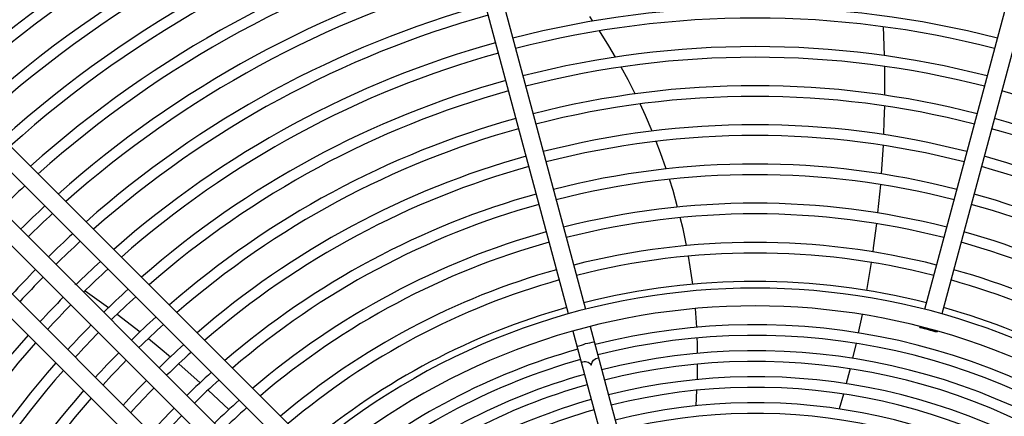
# Model space of a CAD drawing. Header units: centimetres. Extents: x -92429 to 178773, y 2337 to 428125.
# Tile 97 of 138: x 162349 to 162374, y 9550 to 9561. Entities that reach past the tile are written whole.
import ezdxf

# ---------------------------------------------------------------- set-up
doc = ezdxf.new("R2010")
doc.units = ezdxf.units.CM
doc.header["$LTSCALE"] = 50
doc.layers.add('WL_urządzenia', color=1, linetype='Continuous')

msp = doc.modelspace()

# ---------------------------------------------------------------- linework, layer by layer
at = {"layer": 'WL_urządzenia', "color": 1, "linetype": 'Continuous'}
for p, q in [((162363.035, 9552.913, 2170), (162359.149, 9567.42, 2170)), ((162359.596, 9567.54, 2170), (162363.483, 9553.033, 2170)), ((162372.296, 9553.033, 2170), (162376.183, 9567.54, 2170)), ((162376.63, 9567.42, 2170), (162372.744, 9552.913, 2170)), ((162364.355, 9541.457, 2170), (162340.326, 9565.485, 2170)), ((162339.998, 9565.157, 2170), (162363.964, 9541.191, 2170)), ((162362.391, 9539.618, 2170), (162338.425, 9563.584, 2170)), ((162338.098, 9563.256, 2170), (162362.126, 9539.228, 2170)), ((162363.673, 9560.534, 2170), (162363.592, 9560.652, 2170)), ((162371.213, 9560.388, 2170), (162371.242, 9559.637, 2170)), ((162364.087, 9559.891, 2170), (162363.841, 9560.28, 2170)), ((162364.262, 9559.596, 2170), (162364.087, 9559.891, 2170)), ((162344.784, 9559.126, 2170), (162355.404, 9548.507, 2170)), ((162364.589, 9559.006, 2170), (162364.41, 9559.337, 2170)), ((162371.248, 9559.355, 2170), (162371.251, 9558.606, 2170)), ((162364.774, 9558.641, 2170), (162364.589, 9559.006, 2170)), ((162355.076, 9548.179, 2170), (162344.456, 9558.799, 2170)), ((162365.04, 9558.074, 2170), (162364.901, 9558.377, 2170)), ((162371.248, 9558.325, 2170), (162371.238, 9557.929, 2170)), ((162365.213, 9557.67, 2170), (162365.04, 9558.074, 2170)), ((162371.238, 9557.929, 2170), (162371.226, 9557.579, 2170)), ((162365.431, 9557.108, 2170), (162365.32, 9557.402, 2170)), ((162365.579, 9556.686, 2170), (162365.431, 9557.108, 2170)), ((162371.213, 9557.3, 2170), (162371.166, 9556.557, 2170)), ((162365.757, 9556.12, 2170), (162365.667, 9556.416, 2170)), ((162365.876, 9555.693, 2170), (162365.757, 9556.12, 2170)), ((162371.144, 9556.271, 2170), (162371.073, 9555.54, 2170)), ((162371.144, 9556.279, 2170), (162371.144, 9556.271, 2170)), ((162366.015, 9555.125, 2170), (162365.945, 9555.42, 2170)), ((162371.042, 9555.264, 2170), (162370.961, 9554.629, 2170)), ((162366.105, 9554.692, 2170), (162366.015, 9555.125, 2170)), ((162370.961, 9554.629, 2170), (162370.946, 9554.529, 2170)), ((162366.203, 9554.137, 2170), (162366.156, 9554.417, 2170)), ((162370.906, 9554.254, 2170), (162370.786, 9553.522, 2170)), ((162366.268, 9553.683, 2170), (162366.203, 9554.137, 2170)), ((162350.208, 9553.702, 2170), (162350.243, 9553.678, 2170)), ((162350.476, 9553.516, 2170), (162351.086, 9553.076, 2170)), ((162366.371, 9552.565, 2170), (162366.336, 9553.051, 2170)), ((162351.311, 9552.907, 2170), (162351.904, 9552.449, 2170)), ((162370.67, 9552.898, 2170), (162370.571, 9552.419, 2170)), ((162363.155, 9552.465, 2170), (162365.087, 9545.258, 2170)), ((162363.603, 9552.585, 2170), (162365.534, 9545.378, 2170)), ((162372.17, 9552.562, 2170), (162372.176, 9552.585, 2170)), ((162372.624, 9552.465, 2170), (162372.617, 9552.443, 2170)), ((162352.123, 9552.273, 2170), (162352.429, 9552.022, 2170)), ((162366.389, 9552.154, 2170), (162366.385, 9552.287, 2170)), ((162352.429, 9552.022, 2170), (162352.697, 9551.797, 2170)), ((162366.395, 9551.887, 2170), (162366.389, 9552.154, 2170)), ((162370.512, 9552.147, 2170), (162370.422, 9551.757, 2170)), ((162352.909, 9551.614, 2170), (162353.466, 9551.121, 2170)), ((162366.389, 9551.205, 2170), (162366.396, 9551.607, 2170)), ((162370.356, 9551.486, 2170), (162370.34, 9551.424, 2170)), ((162370.34, 9551.424, 2170), (162370.257, 9551.097, 2170)), ((162353.671, 9550.932, 2170), (162353.678, 9550.926, 2170)), ((162353.678, 9550.926, 2170), (162354.21, 9550.421, 2170)), ((162366.354, 9550.521, 2170), (162366.378, 9550.925, 2170)), ((162370.185, 9550.827, 2170), (162370.077, 9550.439, 2170))]:
    msp.add_line(p, q, dxfattribs=at)
for points in [[(162372.391, 9552.494, 0.037253), (162372.17, 9552.562)], [(162372.17, 9552.562, 0.037253), (162372.396, 9552.511, 0.037253), (162372.617, 9552.443)], [(162372.617, 9552.443, 0.037253), (162372.391, 9552.494)], [(162363.262, 9552.069, 0.037253), (162363.483, 9552.138, 0.037253), (162363.709, 9552.189)], [(162363.373, 9551.652, -0.374287), (162363.632, 9551.582, -0.374287), (162363.821, 9551.772)]]:
    msp.add_lwpolyline(points, format="xyb", dxfattribs=at)
msp.add_circle((162367.889, 9535.693, 2170), 47.277, dxfattribs=at)
for radius, start, end in [(47.277, 139.4416, 130.5584), (42.566, 137.9961, 132.0039), (42.222, 138.0205, 131.9795), (42.012, 138.0356, 131.9644), (33.372, 47.7066, 132.2934), (32.908, 47.7448, 132.2552), (32.329, 105.4107, 132.206), (32.051, 105.4143, 132.1817), (31.31, 105.4241, 132.1149), (31.032, 105.4279, 132.0891), (30.291, 105.4384, 132.0178), (30.013, 105.4424, 131.9901), (29.272, 105.4536, 131.9139), (28.994, 105.458, 131.8843), (28.253, 105.47, 131.8025), (27.975, 105.4747, 131.7707), (27.234, 105.4876, 131.6827), (26.956, 105.4926, 131.6484), (26.215, 105.5065, 131.5536), (25.937, 105.512, 131.5166), (25.196, 75.527, 104.473), (24.918, 75.5329, 104.4671), (25.196, 105.527, 131.414), (24.177, 75.5492, 104.4508), (24.918, 105.5329, 131.374), (23.899, 75.5556, 104.4444), (24.177, 105.5492, 131.2627), (23.158, 75.5734, 104.4266), (23.899, 105.5556, 131.2191), (23.899, 48.7809, 74.4444), (22.88, 75.5804, 104.4196), (23.158, 105.5734, 131.098), (22.139, 75.5998, 104.4002), (23.158, 48.902, 74.4266), (22.88, 105.5804, 131.0505), (22.88, 48.9495, 74.4196), (21.861, 75.6074, 104.3926), (22.139, 105.5998, 130.9181), (21.12, 75.6287, 104.3713), (22.139, 49.0819, 74.4002), (21.861, 105.6074, 130.8661), (21.861, 49.1339, 74.3926), (20.842, 75.6371, 104.3629), (27.975, 132.7211, 134.5253), (21.12, 105.6287, 130.7208), (21.12, 49.2792, 74.3713), (20.101, 75.6606, 104.3394), (27.234, 132.659, 134.5124), (26.956, 132.6349, 134.5074), (20.842, 105.6371, 130.6636), (20.842, 49.3364, 74.3629), (19.823, 75.6699, 104.3301), (20.101, 105.6606, 130.5034), (20.101, 49.4966, 74.3394), (26.215, 132.568, 134.4935), (25.937, 132.5419, 134.488), (19.823, 105.6699, 130.4402), (19.082, 75.6959, 104.3041), (19.823, 49.5598, 74.3301), (18.804, 75.7062, 104.2938), (25.196, 132.4696, 134.473), (26.215, 135.5065, 137.432), (24.918, 132.4413, 134.4671), (19.082, 105.6959, 130.2628), (19.082, 49.7372, 74.3041), (25.937, 135.512, 137.4581), (18.804, 105.7062, 130.1926), (18.063, 75.7351, 104.2649), (18.804, 49.8074, 74.2938), (24.177, 132.3628, 134.4508), (17.891, 50.0533, 129.9467), (25.196, 135.527, 137.5304), (23.899, 132.3321, 134.4444), (24.918, 135.5329, 137.5587), (18.063, 105.7351, 129.9949), (17.428, 50.1881, 129.8119), (18.063, 50.0051, 74.2649), (23.158, 132.2467, 134.4266), (24.177, 135.5492, 137.6372), (22.88, 132.2132, 134.4196), (16.94, 50.3379, 104.2161), (25.196, 138.586, 164.473), (23.899, 135.5556, 137.6679), (16.662, 50.4272, 104.203), (24.918, 138.626, 164.4671), (22.139, 132.1199, 134.4002), (16.94, 105.7839, 129.6621), (16.262, 50.561, 104.1835), (23.158, 135.5734, 137.7533), (22.88, 135.5804, 137.7868), (21.861, 132.0832, 134.3926), (16.662, 105.797, 129.5728), (24.177, 138.7373, 164.4508), (23.899, 138.7809, 164.4444), (15.984, 50.658, 104.1693), (22.139, 135.5998, 137.8801), (21.12, 131.9808, 134.3713), (20.842, 131.9405, 134.3629), (16.262, 105.8165, 129.439), (15.585, 50.8036, 104.148), (23.158, 138.902, 164.4266), (21.861, 135.6074, 137.9168), (15.984, 105.8307, 129.342), (15.307, 50.9094, 104.1325), (22.88, 138.9495, 164.4196), (20.101, 131.8276, 134.3394), (15.585, 105.852, 129.1964), (21.12, 135.6287, 138.0192), (19.823, 131.783, 134.3301), (15.307, 105.8675, 129.0906), (14.907, 51.0683, 104.1092), (20.842, 135.6371, 138.0595), (14.629, 51.1842, 104.0923)]:
    msp.add_arc((162367.889, 9535.693, 2170), radius, start, end, dxfattribs=at)

doc.saveas('drawing.dxf')
